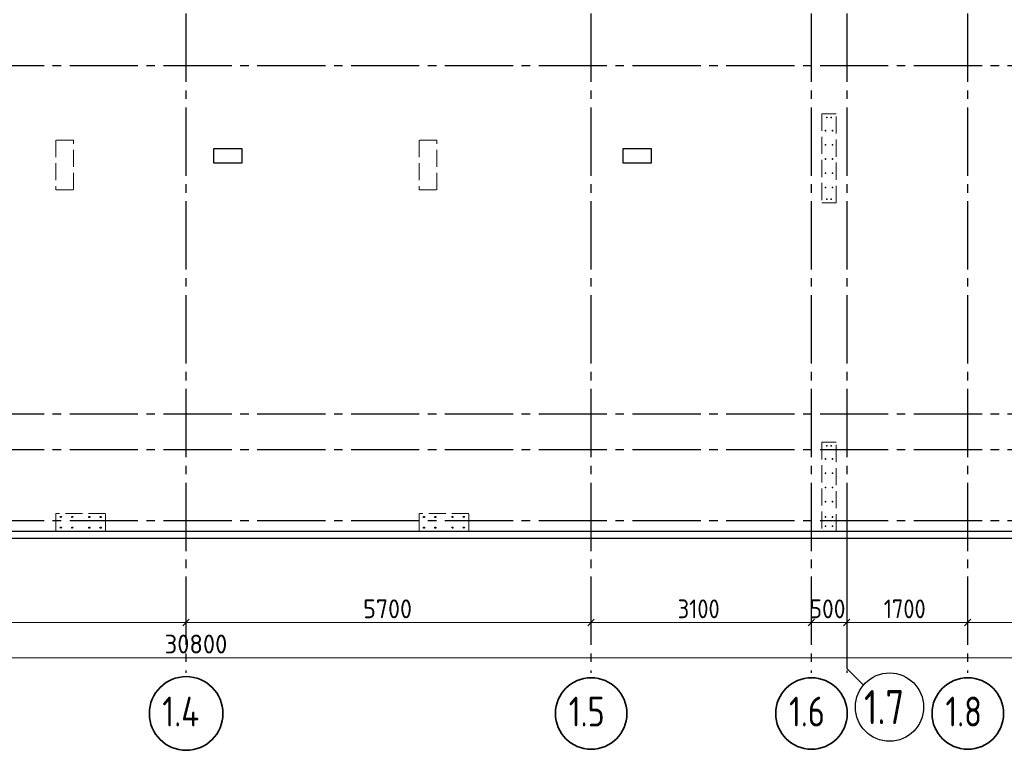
# Model space of a CAD drawing. Header units: millimetres. Extents: x 0 to 50400, y 0 to 35640.
# Tile 6 of 8: x 22175 to 36032, y 7229 to 17507. Entities that reach past the tile are written whole.
import ezdxf

# ---------------------------------------------------------------- set-up
doc = ezdxf.new("R2010")
doc.units = ezdxf.units.MM
doc.linetypes.add('______2', pattern=[324, 240, -84])
doc.linetypes.add('______5', pattern=[1320, 960, -120, 120, -120])
for name, color, linetype, lineweight in [('Standard', 7, 'Continuous', 25), ('Выпуски арматуры Г-обр.', 52, 'Continuous', 25), ('ЖБ Перекрытие верхний уровень', 7, 'Continuous', 35), ('ЖБ Пилон', 7, 'Continuous', 35), ('Размерная линия_ общее', 7, 'Continuous', 13)]:
    doc.layers.add(name, color=color, linetype=linetype, lineweight=lineweight)
doc.layers.add('Оси', color=7, linetype='______5', true_color=0x656565)
doc.layers.add('Стена фоновая арматура Х1', color=7, linetype='______2', true_color=0xa0a0a0)
doc.styles.add('ISOCPEUR', font='txt')

msp = doc.modelspace()

# ---------------------------------------------------------------- linework, layer by layer
at = {"layer": 'Standard', "color": 254, "linetype": 'Continuous', "lineweight": -3, "true_color": 0xc4c4ff, "transparency": 33554687}
msp.add_lwpolyline([(7965, 10212), (40265, 10212), (40265, 32712), (7965, 32712), (7965, 10212)], dxfattribs=at)
at = {"layer": 'Выпуски арматуры Г-обр.', "color": 7, "linetype": 'Continuous', "lineweight": 25, "transparency": 33554687}
for centre in [(22755, 10512), (22915, 10512), (23155, 10512), (23315, 10512), (27865, 10512), (28025, 10512), (28265, 10512), (28425, 10512), (22755, 10362), (22915, 10362), (23155, 10362), (23315, 10362), (27865, 10362), (28025, 10362), (28265, 10362), (28425, 10362)]:
    msp.add_circle(centre, 8, dxfattribs=at)
at = {"layer": 'ЖБ Перекрытие верхний уровень', "color": 7, "linetype": 'Continuous', "lineweight": 25, "transparency": 33554687}
for p, q in [((25305, 15692), (24905, 15692)), ((24905, 15692), (24905, 15492)), ((25305, 15492), (25305, 15692)), ((31065, 15692), (30665, 15692)), ((30665, 15692), (30665, 15492)), ((31065, 15492), (31065, 15692)), ((24905, 15492), (25305, 15492)), ((30665, 15492), (31065, 15492)), ((15565, 10312), (40265, 10312))]:
    msp.add_line(p, q, dxfattribs=at)
at = {"layer": 'ЖБ Пилон', "color": 250, "linetype": '______2', "lineweight": 13, "true_color": 0x3b3b3b, "transparency": 33554687}
for p, q in [((33665, 16182), (33465, 16182)), ((33465, 16182), (33465, 14932)), ((33665, 14932), (33665, 16182)), ((22935, 15812), (22685, 15812)), ((22685, 15812), (22685, 15112)), ((22935, 15112), (22935, 15812)), ((28045, 15812), (27795, 15812)), ((27795, 15812), (27795, 15112)), ((28045, 15112), (28045, 15812)), ((22685, 15112), (22935, 15112)), ((27795, 15112), (28045, 15112)), ((33465, 14932), (33665, 14932)), ((33665, 11562), (33465, 11562)), ((33465, 11562), (33465, 10312)), ((33665, 10312), (33665, 11562)), ((23385, 10562), (22685, 10562)), ((22685, 10562), (22685, 10312)), ((23385, 10312), (23385, 10562)), ((28495, 10562), (27795, 10562)), ((27795, 10562), (27795, 10312)), ((28495, 10312), (28495, 10562)), ((22685, 10312), (23385, 10312)), ((27795, 10312), (28495, 10312)), ((33465, 10312), (33665, 10312))]:
    msp.add_line(p, q, dxfattribs=at)
at = {"layer": 'Оси', "color": 8, "linetype": '______5', "lineweight": -3, "transparency": 33554687}
for p, q in [((24515, 33432), (24515, 8317)), ((30215, 33432), (30215, 8317)), ((33315, 33432), (33315, 8317)), ((33815, 33432), (33815, 8317)), ((35515, 33432), (35515, 8317)), ((8359, 16862), (42964, 16862)), ((8359, 11962), (42964, 11962)), ((8359, 11462), (42964, 11462)), ((8359, 10462), (42964, 10462))]:
    msp.add_line(p, q, dxfattribs=at)
at = {"layer": 'Оси', "color": 7, "linetype": 'Continuous', "lineweight": 25, "transparency": 33554687}
msp.add_lwpolyline([(33815, 10382), (33815, 8382), (34050, 8147)], dxfattribs=at)
msp.add_circle((34417, 7837), 480, dxfattribs=at)
at = {"layer": 'Оси', "color": 7, "linetype": 'Continuous', "lineweight": 35, "transparency": 33554687}
for centre, radius in [((24518, 7747), 518), ((30218, 7747), 503), ((33318, 7747), 503), ((35518, 7747), 503)]:
    msp.add_circle(centre, radius, dxfattribs=at)
at = {"layer": 'Размерная линия_ общее', "color": 7, "linetype": 'Continuous', "lineweight": 13, "transparency": 33554687}
for p, q in [((24515, 9027), (24515, 9177)), ((30215, 9027), (30215, 9177)), ((33315, 9027), (33315, 9177)), ((33815, 9027), (33815, 9177)), ((35515, 9027), (35515, 9177)), ((18515, 9027), (24515, 9027)), ((24515, 9027), (24515, 8877)), ((24515, 9027), (30215, 9027)), ((30215, 9027), (30215, 8877)), ((30215, 9027), (33315, 9027)), ((33315, 9027), (33315, 8877)), ((33315, 9027), (33815, 9027)), ((33815, 9027), (33815, 8877)), ((33815, 9027), (35515, 9027)), ((35515, 9027), (35515, 8877)), ((35515, 9027), (40065, 9027)), ((9265, 8532), (40065, 8532))]:
    msp.add_line(p, q, dxfattribs=at)
at = {"layer": 'Размерная линия_ общее', "color": 7, "linetype": 'Continuous', "lineweight": 25, "transparency": 33554687}
for p, q in [((24470, 8982), (24560, 9072)), ((30170, 8982), (30260, 9072)), ((33270, 8982), (33360, 9072)), ((33770, 8982), (33860, 9072)), ((35470, 8982), (35560, 9072))]:
    msp.add_line(p, q, dxfattribs=at)
at = {"layer": 'Стена фоновая арматура Х1', "color": 251, "linetype": 'Continuous', "lineweight": 18, "true_color": 0x656565, "transparency": 33554687}
for centre in [(33535, 16132), (33595, 16132), (33515, 15947), (33615, 15947), (33515, 15747), (33615, 15747), (33515, 15547), (33615, 15547), (33515, 15347), (33615, 15347), (33515, 15147), (33615, 15147), (33535, 14982), (33595, 14982), (33535, 11512), (33595, 11512), (33515, 11327), (33615, 11327), (33515, 11127), (33615, 11127), (33515, 10927), (33615, 10927), (33515, 10727), (33615, 10727), (33515, 10512), (33615, 10512), (33515, 10382), (33615, 10382)]:
    msp.add_circle(centre, 6, dxfattribs=at)

# ---------------------------------------------------------------- texts
at = {"layer": 'Оси', "color": 7, "linetype": 'Continuous', "lineweight": 35, "transparency": 33554687, "attachment_point": 7, "style": 'ISOCPEUR'}
for s, insert, char_height, width in [('\\W0.79;1.7', (34057, 7597), 480, 908.91), ('\\W0.80;1.4', (24182, 7564), 420, 839.62), ('\\W0.79;1.5', (29903, 7564), 420, 795.3), ('\\W0.79;1.6', (33003, 7564), 420, 795.29), ('\\W0.79;1.8', (35203, 7564), 420, 795.3)]:
    msp.add_mtext(s, dxfattribs=dict(at, insert=insert, char_height=char_height, width=width))
at = {"layer": 'Размерная линия_ общее', "color": 7, "linetype": 'Continuous', "lineweight": 25, "transparency": 33554687, "char_height": 264, "attachment_point": 7, "style": 'ISOCPEUR'}
for s, insert, width in [('\\W0.93;5700', (27009, 9087), 861.71), ('\\W0.87;3100', (31435, 9087), 800.28), ('\\W0.91;500', (33292, 9087), 674.39), ('\\W0.87;1700', (34335, 9087), 800.29), ('\\W0.95;30800', (24216, 8592), 1048.04)]:
    msp.add_mtext(s, dxfattribs=dict(at, insert=insert, width=width))

doc.saveas('drawing.dxf')
